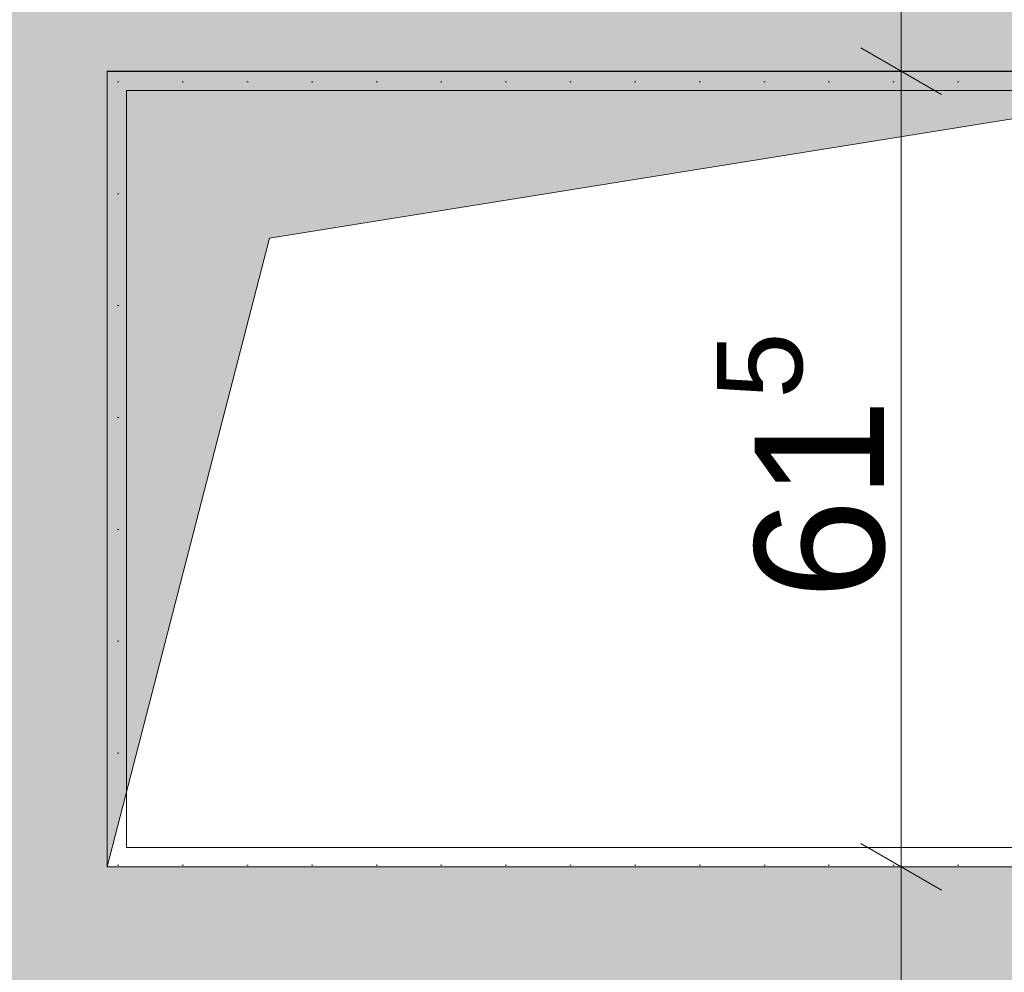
# Model space of a CAD drawing. Extents: x 100 to 2982, y 37 to 2050.
# Tile 129 of 135: x 2036 to 2112, y 1708 to 1781. Entities that reach past the tile are written whole.
import ezdxf
from ezdxf.xclip import XClip

# ---------------------------------------------------------------- set-up
doc = ezdxf.new("R2010")
doc.units = 0
doc.header["$MEASUREMENT"] = 0
doc.header["$XCLIPFRAME"] = 0
for name, color, linetype in [('299-A Wymiary Opisy', 7, 'Continuous'), ('420-K Ściany', 7, 'Continuous'), ('460-K Stropy', 7, 'Continuous'), ('820-G Rysunki Obrazki', 7, 'Continuous')]:
    doc.layers.add(name, color=color, linetype=linetype)
doc.styles.add('STYL_AUTOMATYCZNY_3', font='txt')
pattern_1 = [(0, (-18316.349, -206.5255), (0, 8.660254), [0, -5]), (0, (-18313.849, -202.195), (0, 8.660254), [0, -5])]

# ---------------------------------------------------------------- blocks, each defined once
blk = doc.blocks.new('Rysunek_1_1', base_point=(-18316.349, -206.526))
at = {"layer": '420-K Ściany', "linetype": 'Continuous', "lineweight": 13}
for points in [[(2030.802, 1777.509), (2042.802, 1777.509), (2042.802, 1801.509), (2030.802, 1801.509)], [(2042.802, 1777.509), (2135.802, 1777.509), (2135.802, 1801.509), (2042.802, 1801.509)], [(2030.802, 1776.009), (2042.802, 1776.009), (2042.802, 1777.509), (2030.802, 1777.509)], [(2042.802, 1715.913), (2042.802, 1776.009), (2030.802, 1776.009), (2030.802, 1715.913)], [(2030.802, 1715.913), (2030.802, 1703.913), (2042.802, 1703.913), (2042.802, 1715.913)], [(2042.802, 1715.913), (2042.802, 1703.913), (2044.302, 1703.913), (2044.302, 1715.913)], [(2044.302, 1703.913), (2134.302, 1703.913), (2134.302, 1715.913), (2044.302, 1715.913)]]:
    blk.add_hatch(color=62, dxfattribs=at).paths.add_polyline_path(points)
at = {"layer": '420-K Ściany', "linetype": 'Continuous', "lineweight": 5}
h = blk.add_hatch(dxfattribs=at)
h.set_pattern_fill('Tynk_0001', color=180, style=0, pattern_type=2)
h.set_pattern_definition(pattern_1)
h.paths.add_polyline_path([(2042.802, 1776.009), (2044.302, 1776.009), (2044.302, 1777.509), (2042.802, 1777.509)])
h = blk.add_hatch(dxfattribs=at)
h.set_pattern_fill('Tynk_0001', color=180, style=0, pattern_type=2)
h.set_pattern_definition(pattern_1)
h.paths.add_polyline_path([(2044.302, 1776.009), (2134.302, 1776.009), (2134.302, 1777.509), (2044.302, 1777.509)])
h = blk.add_hatch(dxfattribs=at)
h.set_pattern_fill('Tynk_0001', color=180, style=0, pattern_type=2)
h.set_pattern_definition(pattern_1)
h.paths.add_polyline_path([(2044.302, 1717.413), (2044.302, 1776.009), (2042.802, 1776.009), (2042.802, 1717.413)])
h = blk.add_hatch(dxfattribs=at)
h.set_pattern_fill('Tynk_0001', color=180, style=0, pattern_type=2)
h.set_pattern_definition(pattern_1)
h.paths.add_polyline_path([(2042.802, 1717.413), (2042.802, 1715.913), (2044.302, 1715.913), (2044.302, 1717.413)])
h = blk.add_hatch(dxfattribs=at)
h.set_pattern_fill('Tynk_0001', color=180, style=0, pattern_type=2)
h.set_pattern_definition(pattern_1)
h.paths.add_polyline_path([(2134.302, 1717.413), (2044.302, 1717.413), (2044.302, 1715.913), (2134.302, 1715.913)])
at = {"layer": '460-K Stropy', "linetype": 'Continuous', "lineweight": 13}
blk.add_hatch(color=2, dxfattribs=at).paths.add_polyline_path([(2042.802, 1715.913), (2055.355, 1764.578), (2135.802, 1777.509), (2042.802, 1777.509)])
at = {"layer": '299-A Wymiary Opisy', "color": 85, "linetype": 'Continuous', "lineweight": 13, "ltscale": 0.2}
for p, q in [((2104.234, 1777.509), (2104.234, 1801.509)), ((2108.921, 1777.509), (2099.546, 1777.509)), ((2104.234, 1715.913), (2104.234, 1777.509)), ((2108.921, 1715.913), (2099.546, 1715.913)), ((2104.234, 1703.913), (2104.234, 1715.913))]:
    blk.add_line(p, q, dxfattribs=at)
at = {"layer": '299-A Wymiary Opisy', "color": 45, "linetype": 'Continuous', "lineweight": 15, "ltscale": 0.2}
for p, q in [((2101.109, 1779.313), (2107.359, 1775.705)), ((2101.109, 1717.717), (2107.359, 1714.109))]:
    blk.add_line(p, q, dxfattribs=at)
at = {"layer": '420-K Ściany', "color": 67, "linetype": 'Continuous', "lineweight": 13, "ltscale": 0.2}
for p, q in [((2042.802, 1776.009), (2042.802, 1777.509)), ((2042.802, 1776.009), (2042.802, 1777.509)), ((2042.802, 1715.913), (2042.802, 1776.009)), ((2044.302, 1715.913), (2042.802, 1715.913)), ((2044.302, 1715.913), (2042.802, 1715.913)), ((2134.302, 1715.913), (2044.302, 1715.913))]:
    blk.add_line(p, q, dxfattribs=at)
at = {"layer": '420-K Ściany', "color": 27, "linetype": 'Continuous', "lineweight": 25, "ltscale": 0.2}
blk.add_line((2042.802, 1777.509), (2134.302, 1777.509), dxfattribs=at)
at = {"layer": '420-K Ściany', "color": 47, "linetype": 'Continuous', "lineweight": 15, "ltscale": 0.2, "flags": 128}
for points in [[(2044.302, 1776.009), (2134.302, 1776.009)], [(2044.302, 1717.413), (2044.302, 1776.009)], [(2134.302, 1717.413), (2044.302, 1717.413)]]:
    blk.add_lwpolyline(points, dxfattribs=at)
at = {"layer": '460-K Stropy', "color": 1, "linetype": 'Continuous', "lineweight": 13, "ltscale": 0.2, "flags": 128}
blk.add_lwpolyline([(2042.802, 1715.913), (2055.355, 1764.578), (2135.802, 1777.509), (2042.802, 1777.509)], close=True, dxfattribs=at)
at = {"layer": '299-A Wymiary Opisy', "color": 46, "linetype": 'Continuous', "lineweight": 15, "insert": (2105.827, 1736.618), "char_height": 10, "attachment_point": 7, "rotation": 90, "style": 'STYL_AUTOMATYCZNY_3'}
blk.add_mtext('\\A1;{\\pql;\\fArial|b0|i0|c238|p38;61\\fArial|b0|i0|c238|p38;\\A1{\\H.66x;\\S5^  ;}}', dxfattribs=at)

msp = doc.modelspace()

# ---------------------------------------------------------------- block references
at = {"layer": '820-G Rysunki Obrazki', "color": 65, "linetype": 'Continuous', "lineweight": 13, "ltscale": 0.2}
ref = msp.add_blockref('Rysunek_1_1', (-18316.349, -206.526), dxfattribs=at)
XClip(ref).set_block_clipping_path([(244.527027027, 76.8014120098), (2570.9054054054, 2022.1162324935)])

doc.saveas('drawing.dxf')
